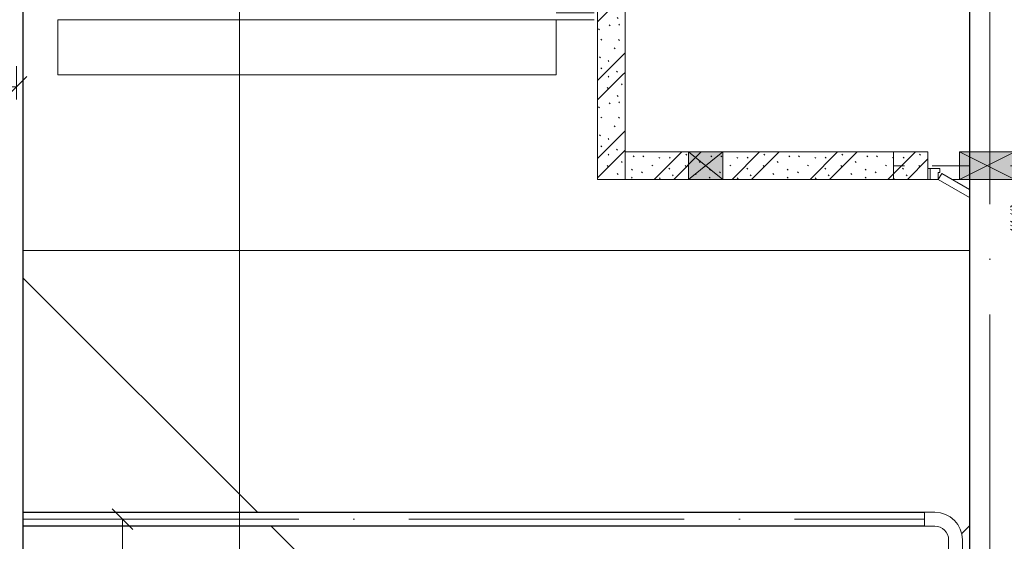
# Model space of a CAD drawing. Header units: millimetres. Extents: x -32229 to 192519, y -13689 to 125138.
# Tile 250 of 256: x 85009 to 92160, y 33039 to 36825. Entities that reach past the tile are written whole.
import ezdxf

# ---------------------------------------------------------------- set-up
doc = ezdxf.new("R2010")
doc.units = ezdxf.units.MM
for name, pattern in [('3_ Штрих_ 1 х 1 мм', [400, 200, -200]), ('ADSK_Линия сетки', [5000, 4000, -500, 0, -500]), ('ADSK_Осевая', [2800, 2000, -400, 0, -400])]:
    doc.linetypes.add(name, pattern=pattern)
for name, color, linetype, lineweight in [('A-____-____-DIMS', 7, 'Continuous', 9), ('A-____-____-DIMS-200', 7, 'Continuous', 9), ('A-DOOR-____-MCUT', 7, 'Continuous', 9), ('A-DOOR-____-OTLN', 7, 'Continuous', 18), ('A-DOOR-FRAM-MCUT', 7, 'Continuous', 9), ('A-FLOR-____-OTLN', 7, 'Continuous', 18), ('A-GENM-____-OTLN', 7, 'Continuous', 18), ('A-GLAZ-____-MCUT', 7, 'Continuous', 9), ('A-GLAZ-____-OTLN', 7, 'Continuous', 18), ('A-WALL-____-PATT', 7, 'Continuous', 40), ('E-CABL-TRAY-CNTR', 7, 'ADSK_Осевая', 18), ('E-CABL-TRAY-OTLN', 7, 'Continuous', 18), ('I-WALL-____-MCUT', 7, 'Continuous', 40), ('S-BEAM-____-OTLN', 7, 'Continuous', 18), ('S-COLS-____-MCUT', 7, 'Continuous', 40), ('S-GRID-____-OTLN', 7, 'Continuous', 9)]:
    doc.layers.add(name, color=color, linetype=linetype, lineweight=lineweight)
doc.styles.add('GOST Common_4', font='GOST_Common.ttf', dxfattribs={"width": 0.9, "height": 250})
doc.dimstyles.new('ГОСТ_2_5_мм2', dxfattribs={"dimscale": 304.8, "dimtxt": 251.428749, "dimasz": 0.492126, "dimexe": 0.492126, "dimexo": 0.656168, "dimgap": 0.098425, "dimtad": 1, "dimdec": 0, "dimdsep": 46, "dimtxsty": 'GOST Common_4', "dimblk1": 'OBLIQUE', "dimblk2": 'OBLIQUE', "dimsah": 1, "dimcen": 0.09, "dimazin": 2, "dimtfac": 1, "dimtdec": 4, "dimtix": 1, "dimtmove": 0, "dimatfit": 3, "dimfxl": 1, "dimtvp": 1, "dimtolj": 1, "dimtzin": 0, "dimarcsym": 2})
pattern_1 = [(135, (300.56, 377.28), (-565.6854, 6e-14), [10, -790]), (135, (349.8, 474.73), (-565.6854, 6e-14), [10, -790]), (135, (423.93, 473.06), (-565.6854, 6e-14), [10, -790]), (135, (229.92, 447.9), (-565.6854, 6e-14), [10, -790]), (135, (155.08, 447.9), (-565.6854, 6e-14), [10, -790]), (135, (114.9, 369.03), (-565.6854, 6e-14), [10, -790]), (135, (132.43, 285.8), (-565.6854, 6e-14), [10, -790]), (135, (214.66, 322), (-565.6854, 6e-14), [10, -790]), (135, (198.16, 261.88), (-565.6854, 6e-14), [10, -790]), (135, (45.2, 272.9), (-565.6854, 6e-14), [10, -790]), (135, (42.32, 336.16), (-565.6854, 6e-14), [10, -790]), (135, (92.26, 192.24), (-565.6854, 6e-14), [10, -790]), (135, (7.07, 149.2), (-565.6854, 6e-14), [10, -790]), (135, (80.6, 95.1), (-565.6854, 6e-14), [10, -790]), (135, (79.53, 36.94), (-565.6854, 6e-14), [10, -790]), (135, (153.87, 74.56), (-565.6854, 6e-14), [10, -790]), (135, (228.35, 124.8), (-565.6854, 6e-14), [10, -790]), (135, (279.75, 180.4), (-565.6854, 6e-14), [10, -790]), (135, (282.9, 31.63), (-565.6854, 6e-14), [10, -790]), (135, (377.38, 53.45), (-565.6854, 6e-14), [10, -790]), (135, (352.28, 102.7), (-565.6854, 6e-14), [10, -790]), (135, (354.05, 0), (-565.6854, 6e-14), [10, -790]), (135, (553.23, 16.45), (-565.6854, 6e-14), [10, -790]), (135, (542.38, 63.45), (-565.6854, 6e-14), [10, -790]), (135, (536.58, 239.3), (-565.6854, 6e-14), [10, -790]), (135, (475.85, 203.9), (-565.6854, 6e-14), [10, -790]), (135, (475.85, 316.54), (-565.6854, 6e-14), [10, -790]), (135, (520.8, 408.7), (-565.6854, 6e-14), [10, -790]), (135, (551.1, 470.8), (-565.6854, 6e-14), [10, -790]), (135, (235.25, 537.93), (-565.6854, 6e-14), [10, -790]), (135, (407.25, 547.65), (-565.6854, 6e-14), [10, -790]), (135, (94.5, 558.6), (-565.6854, 6e-14), [10, -790]), (135, (46.4, 532.3), (-565.6854, 6e-14), [10, -790]), (135, (85.56, 465.04), (-565.6854, 6e-14), [10, -790]), (135, (355.53, 181.14), (-565.6854, 6e-14), [10, -790]), (135, (362.23, 243.6), (-565.6854, 6e-14), [10, -790]), (135, (413.45, 344.1), (-565.6854, 6e-14), [10, -790]), (135, (286.3, 273.25), (-565.6854, 6e-14), [10, -790]), (135, (423.02, 263.72), (-565.6854, 6e-14), [10, -790]), (135, (162.94, 190.2), (-565.6854, 6e-14), [10, -790]), (135, (470.25, 120.93), (-565.6854, 6e-14), [10, -790]), (135, (484.48, 9.78), (-565.6854, 6e-14), [10, -790]), (45, (0, 212.13), (-565.6854, 0), []), (45, (212.13, 0), (-565.6854, 0), []), (45, (353.55, 0), (-565.6854, 0), []), (45, (0, 353.55), (-565.6854, 0), [])]

# ---------------------------------------------------------------- blocks, each defined once
blk = doc.blocks.new('АР_Дверь двупольная - 1600х2100h_725_725__техн_-4825154--01 ЭЛ')
at = {"layer": 'A-DOOR-____-MCUT', "color": 253, "lineweight": 13, "true_color": 0xaaaaaa}
for p, q in [((-725, 100), (-97.1, 462.5)), ((-97.1, 462.5), (-72.1, 419.2)), ((97.1, 462.5), (72.1, 419.2)), ((199.6, 403.3), (97.1, 462.5)), ((-72.1, 419.2), (-625, 100)), ((72.1, 419.2), (199.6, 345.6)), ((725, 100), (499.6, 230.1)), ((499.6, 172.4), (700, 56.7)), ((-700, 56.7), (-725, 100)), ((-625, 100), (-700, 56.7)), ((700, 56.7), (725, 100))]:
    blk.add_line(p, q, dxfattribs=at)
at = {"layer": 'A-DOOR-____-OTLN', "color": 253, "lineweight": 5, "true_color": 0xaaaaaa}
for p, q in [((-269.4, 420.8), (-180.6, 472.1)), ((-256.9, 399.2), (-168.1, 450.4)), ((-122.8, 456.9), (-166.1, 431.9)), ((-166.1, 431.9), (-162.1, 425)), ((-155.3, 438.2), (-161.3, 448.6)), ((-133.6, 450.7), (-139.6, 461.1)), ((-118.8, 450), (-122.8, 456.9)), ((118.8, 450), (122.8, 456.9)), ((122.8, 456.9), (166.1, 431.9)), ((133.6, 450.7), (139.6, 461.1)), ((155.3, 438.2), (161.3, 448.6)), ((166.1, 431.9), (162.1, 425)), ((199.6, 432.2), (168.1, 450.4)), ((199.6, 461), (180.6, 472.1)), ((-256.9, 399.2), (-269.4, 420.8)), ((-206.9, 312.5), (-118.1, 363.8)), ((-133.1, 374.8), (-137.1, 381.7)), ((-89.8, 399.8), (-133.1, 374.8)), ((-122.3, 381), (-116.3, 370.6)), ((-100.6, 393.5), (-94.6, 383.1)), ((-93.8, 406.7), (-89.8, 399.8)), ((93.8, 406.7), (89.8, 399.8)), ((89.8, 399.8), (133.1, 374.8)), ((100.6, 393.5), (94.6, 383.1)), ((122.3, 381), (116.3, 370.6)), ((199.6, 316.7), (118.1, 363.8)), ((133.1, 374.8), (137.1, 381.7)), ((-206.9, 312.5), (-194.4, 290.9)), ((-194.4, 290.9), (-105.6, 342.2)), ((194.4, 290.9), (105.6, 342.2)), ((199.6, 300.1), (194.4, 290.9))]:
    blk.add_line(p, q, dxfattribs=at)
for centre, radius, start, end in [((-165.6, 446.1), 30, 30, 120), ((-165.6, 446.1), 4.99, 30, 120), ((-725, 100), 725, 0, 30), ((725, 100), 725, 150, 180), ((165.6, 446.1), 30, 60, 150), ((165.6, 446.1), 4.99, 60, 150), ((-120.6, 368.1), 4.99, 300, 30), ((-120.6, 368.1), 30, 300, 30), ((120.6, 368.1), 30, 150, 240), ((120.6, 368.1), 4.99, 150, 240)]:
    blk.add_arc(centre, radius, start, end, dxfattribs=at)
at = {"layer": 'A-DOOR-FRAM-MCUT', "color": 253, "lineweight": 13, "true_color": 0xaaaaaa}
for p, q in [((-785, 100), (-800, 100)), ((-785, 100), (-740, 100)), ((-785, 20), (-785, 100)), ((-740, 100), (-725, 100)), ((-725, 100), (-725, 50)), ((785, 100), (725, 100)), ((725, 100), (725, 50)), ((785, 20), (785, 100)), ((785, 100), (800, 100)), ((-785, 20), (-800, 20)), ((-740, 20), (-785, 20)), ((-715, 20), (-740, 20)), ((-725, 50), (-715, 50)), ((-715, 50), (-715, 20)), ((725, 50), (715, 50)), ((715, 50), (715, 20)), ((715, 20), (785, 20)), ((785, 20), (800, 20))]:
    blk.add_line(p, q, dxfattribs=at)
blk = doc.blocks.new('АР_Отверстие прямоугольное - ОВВ-5306553--01 ЭЛ')
at = {"layer": 'A-GLAZ-____-OTLN', "lineweight": 13, "true_color": 0xf0f0f0}
blk.add_hatch(color=7, dxfattribs=at).paths.add_polyline_path([(250, -100), (250, 100), (0, 100), (0, -100)])
at = {"layer": 'A-GLAZ-____-MCUT', "color": 253, "lineweight": 13, "true_color": 0xaaaaaa}
for p, q in [((0, 100), (0, -100)), ((250, 100), (250, -100))]:
    blk.add_line(p, q, dxfattribs=at)
at = {"layer": 'A-GLAZ-____-OTLN', "color": 253, "lineweight": 5, "true_color": 0xaaaaaa}
for p, q in [((250, 100), (0, -100)), ((0, 100), (250, -100))]:
    blk.add_line(p, q, dxfattribs=at)
at = {"layer": 'A-GLAZ-____-OTLN', "color": 253, "lineweight": 13, "true_color": 0xaaaaaa}
for p, q in [((250, 100), (0, 100)), ((0, 100), (0, -100)), ((250, -100), (250, 100)), ((0, -100), (250, -100))]:
    blk.add_line(p, q, dxfattribs=at)
blk = doc.blocks.new('АР-Заполнение деф_ шва - Д_ш_-4665804--01 ЭЛ')
at = {"layer": 'A-GENM-____-OTLN', "color": 253, "lineweight": 13, "true_color": 0xaaaaaa}
for p, q in [((0, 25), (275, 25)), ((0, -25), (275, -25))]:
    blk.add_line(p, q, dxfattribs=at)
blk = doc.blocks.new('АР_Перемычка - 200_Уx2_75x5__250-250-7318092--01 ЭЛ')
at = {"layer": 'S-BEAM-____-OTLN', "color": 9, "linetype": '3_ Штрих_ 1 х 1 мм', "lineweight": 15, "true_color": 0xc4c4c4}
for p, q in [((-1050, 100), (-1050, -100)), ((1050, 100), (1050, -100)), ((-1050, 0), (-740, 0)), ((-740, 0), (80, 0)), ((80, 0), (170, 0)), ((170, 0), (199.6, 0)), ((499.6, 0), (570, 0)), ((570, 0), (1050, 0))]:
    blk.add_line(p, q, dxfattribs=at)
blk = doc.blocks.new('АР_Отверстие прямоугольное - ЭОМ-6341059--01 ЭЛ')
at = {"layer": 'A-GLAZ-____-OTLN', "lineweight": 13, "true_color": 0xf0f0f0}
blk.add_hatch(color=7, dxfattribs=at).paths.add_polyline_path([(325, -100), (325, 100), (-75, 100), (-75, -100)])
at = {"layer": 'A-GLAZ-____-MCUT', "color": 253, "lineweight": 13, "true_color": 0xaaaaaa}
for p, q in [((-75, 100), (-75, -100)), ((325, 100), (325, -100))]:
    blk.add_line(p, q, dxfattribs=at)
at = {"layer": 'A-GLAZ-____-OTLN', "color": 253, "lineweight": 5, "true_color": 0xaaaaaa}
for p, q in [((325, 100), (-75, -100)), ((-75, 100), (325, -100))]:
    blk.add_line(p, q, dxfattribs=at)
at = {"layer": 'A-GLAZ-____-OTLN', "color": 253, "lineweight": 13, "true_color": 0xaaaaaa}
for p, q in [((325, 100), (-75, 100)), ((-75, 100), (-75, -100)), ((325, -100), (325, 100)), ((-75, -100), (325, -100))]:
    blk.add_line(p, q, dxfattribs=at)
blk = doc.blocks.new('Наметкина 10_РД_АР_П_отсоединено_rvt-1--01 ЭЛ')
at = {"layer": 'A-WALL-____-PATT', "lineweight": 5, "true_color": 0xaaaaaa}
h = blk.add_hatch(dxfattribs=at)
h.set_pattern_fill('FP_6', color=253, style=0, pattern_type=2)
h.set_pattern_definition(pattern_1)
h.paths.add_polyline_path([(89405.3, 36425), (89405.3, 39650), (89205.3, 39650), (89205.3, 36425)])
h = blk.add_hatch(dxfattribs=at)
h.set_pattern_fill('FP_6', color=253, style=0, pattern_type=2)
h.set_pattern_definition(pattern_1)
h.paths.add_polyline_path([(89405.3, 35665), (89405.3, 36425), (89205.3, 36425), (89205.3, 35665)])
h = blk.add_hatch(dxfattribs=at)
h.set_pattern_fill('FP_6', color=253, style=0, pattern_type=2)
h.set_pattern_definition(pattern_1)
h.paths.add_polyline_path([(93925.3, 35665), (94705.3, 35665), (94705.3, 35865), (93205.3, 35865), (93205.3, 35665)])
h.paths.add_polyline_path([(91605.3, 35665), (91605.3, 35865), (89405.3, 35865), (89405.3, 35665), (90115.3, 35665)])
at = {"layer": 'A-FLOR-____-OTLN', "color": 253, "lineweight": 13, "true_color": 0xaaaaaa}
for p, q in [((91605.3, 35665), (91620.3, 35665)), ((91620.3, 35665), (91605.3, 35665)), ((91780.3, 35665), (91835.3, 35665)), ((91835.3, 35665), (91780.3, 35665)), ((91835.3, 35665), (91905.6, 35665)), ((91905.6, 35665), (91835.3, 35665)), ((85035.8, 35150), (89205.3, 35150)), ((85035.8, 35150), (91905.6, 35150)), ((89205.3, 35150), (91905.6, 35150)), ((86735.4, 33249.9), (85035.8, 34949.5)), ((87235.3, 32750), (86835.4, 33149.9)), ((91905.6, 33150.4), (91850.1, 33094.8))]:
    blk.add_line(p, q, dxfattribs=at)
at = {"layer": 'I-WALL-____-MCUT', "color": 253, "lineweight": 13, "true_color": 0xaaaaaa}
for p, q in [((89205.3, 37285), (89205.3, 36425)), ((89405.3, 36425), (89405.3, 37285)), ((89205.3, 36425), (89205.3, 35665)), ((89405.3, 35665), (89405.3, 36425)), ((89865.3, 35865), (89405.3, 35865)), ((89405.3, 35865), (89405.3, 35665)), ((90115.3, 35865), (89865.3, 35865)), ((91605.3, 35865), (90115.3, 35865)), ((91605.3, 35665), (91605.3, 35865)), ((89205.3, 35665), (89405.3, 35665)), ((89405.3, 35665), (89865.3, 35665)), ((89865.3, 35665), (90115.3, 35665)), ((90115.3, 35665), (91605.3, 35665))]:
    blk.add_line(p, q, dxfattribs=at)
at = {"layer": 'S-COLS-____-MCUT', "color": 253, "lineweight": 15, "true_color": 0xaaaaaa}
for p, q in [((88905.3, 36825), (85285.3, 36825)), ((85285.3, 36825), (85285.3, 36425)), ((88905.3, 36425), (88905.3, 36825)), ((85285.3, 36425), (88905.3, 36425))]:
    blk.add_line(p, q, dxfattribs=at)
at = {"layer": 'A-DOOR-____-OTLN', "color": 253, "lineweight": 13, "true_color": 0xaaaaaa, "rotation": 180}
blk.add_blockref('АР_Дверь двупольная - 1600х2100h_725_725__техн_-4825154--01 ЭЛ', (92405.3, 35765), dxfattribs=at)
at = {"layer": 'A-GENM-____-OTLN', "color": 253, "lineweight": 13, "true_color": 0xaaaaaa}
blk.add_blockref('АР-Заполнение деф_ шва - Д_ш_-4665804--01 ЭЛ', (88905.3, 36850), dxfattribs=at)
at = {"layer": 'A-GLAZ-____-OTLN', "color": 253, "lineweight": 13, "true_color": 0xaaaaaa}
for name, p in [('АР_Отверстие прямоугольное - ОВВ-5306553--01 ЭЛ', (89865.3, 35765)), ('АР_Отверстие прямоугольное - ЭОМ-6341059--01 ЭЛ', (91910.3, 35765))]:
    blk.add_blockref(name, p, dxfattribs=at)
at = {"layer": 'S-BEAM-____-OTLN', "color": 253, "lineweight": 13, "true_color": 0xaaaaaa, "rotation": 180}
blk.add_blockref('АР_Перемычка - 200_Уx2_75x5__250-250-7318092--01 ЭЛ', (92405.3, 35765), dxfattribs=at)
blk = doc.blocks.new('M_Горизонтальный изгиб-колено для канального - Стандартное-1473406--01 ЭЛ')
at = {"layer": 'E-CABL-TRAY-OTLN', "color": 150, "true_color": 0x0080ff}
for p, q in [((50, 225), (-50, 225)), ((-50, 225), (-50, 150)), ((50, 150), (50, 225)), ((-225, -50), (-225, 50)), ((-225, 50), (-150, 50)), ((-150, -50), (-225, -50))]:
    blk.add_line(p, q, dxfattribs=at)
for radius, end in [(200, 360), (100, 0)]:
    blk.add_arc((-150, 150), radius, 270, end, dxfattribs=at)
blk = doc.blocks.new('DIMBLOCK62--01 ЭЛ')
at = {"layer": 'A-____-____-DIMS-200'}
for p, q in [((85756, 33199.9), (85681, 33274.9)), ((85849.9, 33199.9), (85606, 33199.9)), ((85756, 30150), (85756, 33199.9)), ((85756, 33199.9), (85831, 33124.9)), ((85756, 33199.9), (85849.9, 33199.9)), ((85756, 30150), (85681, 30225)), ((85849.9, 30150), (85606, 30150)), ((85756, 30150), (85831, 30075)), ((85756, 30150), (85849.9, 30150))]:
    blk.add_line(p, q, dxfattribs=at)
at = {"layer": 'A-____-____-DIMS-200', "color": 0, "insert": (85399.3, 31359.6), "char_height": 250, "width": 756.843, "attachment_point": 1, "rotation": 90, "line_spacing_factor": 1.022761, "style": 'GOST Common_4'}
blk.add_mtext('3050', dxfattribs=at)
blk = doc.blocks.new('_Oblique')
at = {"color": 0, "linetype": 'ByBlock', "lineweight": -2}
blk.add_line((-0.5, -0.5), (0.5, 0.5), dxfattribs=at)
blk = doc.blocks.new('DIMBLOCK108--01 ЭЛ')
at = {"layer": 'A-____-____-DIMS-200'}
for p, q in [((84035.3, 36244.7), (84035.3, 36488.6)), ((84985.8, 36244.7), (84985.8, 36488.6)), ((84035.3, 36338.6), (84110.3, 36413.6)), ((84985.8, 36338.6), (85060.8, 36413.6)), ((84035.3, 36338.6), (83960.3, 36263.6)), ((84035.3, 36338.6), (84985.8, 36338.6)), ((84035.3, 36338.6), (84035.3, 36244.7)), ((84985.8, 36338.6), (84910.8, 36263.6)), ((84985.8, 36338.6), (84985.8, 36244.7))]:
    blk.add_line(p, q, dxfattribs=at)
at = {"layer": 'A-____-____-DIMS-200', "color": 0, "insert": (84274, 36695.4), "char_height": 250, "width": 567.632, "attachment_point": 1, "line_spacing_factor": 1.022761, "style": 'GOST Common_4'}
blk.add_mtext('950', dxfattribs=at)

msp = doc.modelspace()

# ---------------------------------------------------------------- linework, layer by layer
at = {"layer": 'E-CABL-TRAY-CNTR', "color": 1, "true_color": 0xff0000}
msp.add_line((92055.6, 48686.8), (92055.6, 29229), dxfattribs=at)
at = {"layer": 'E-CABL-TRAY-CNTR', "color": 150, "true_color": 0x0080ff}
msp.add_line((85035.8, 33199.9), (91580.3, 33199.9), dxfattribs=at)
at = {"layer": 'E-CABL-TRAY-OTLN', "color": 1, "true_color": 0xff0000}
for p, q in [((91905.6, 48686.8), (91905.6, 29229)), ((91908.2, 48686.8), (91908.2, 29229))]:
    msp.add_line(p, q, dxfattribs=at)
at = {"layer": 'E-CABL-TRAY-OTLN', "color": 94, "true_color": 0x009f00}
for p, q in [((85033.2, 30774.9), (85033.2, 37090.4)), ((85035.8, 30774.9), (85035.8, 37090.4))]:
    msp.add_line(p, q, dxfattribs=at)
at = {"layer": 'E-CABL-TRAY-OTLN', "color": 150, "true_color": 0x0080ff}
for p, q in [((85035.8, 33249.9), (91580.3, 33249.9)), ((91580.3, 33249.9), (91580.3, 33247.4)), ((85035.8, 33247.4), (91580.3, 33247.4)), ((85035.8, 33152.4), (91580.3, 33152.4)), ((85035.8, 33149.9), (91580.3, 33149.9)), ((91580.3, 33152.4), (91580.3, 33149.9))]:
    msp.add_line(p, q, dxfattribs=at)
at = {"layer": 'S-GRID-____-OTLN', "color": 253, "linetype": 'ADSK_Линия сетки', "true_color": 0xaaaaaa}
msp.add_line((86605.3, -12088.9), (86605.3, 125138.4), dxfattribs=at)

# ---------------------------------------------------------------- block references
at = {"lineweight": 5}
msp.add_blockref('Наметкина 10_РД_АР_П_отсоединено_rvt-1--01 ЭЛ', (0, 0), dxfattribs=at)
at = {"layer": 'E-CABL-TRAY-OTLN', "color": 150, "true_color": 0x0080ff, "rotation": 90}
msp.add_blockref('M_Горизонтальный изгиб-колено для канального - Стандартное-1473406--01 ЭЛ', (91805.3, 33199.9), dxfattribs=at)

# ---------------------------------------------------------------- dimensions: what is measured, and where the dimension line sits
at = {"layer": 'A-____-____-DIMS'}
dim = msp.add_linear_dim(base=(84985.7692, 36338.6471), p1=(84035.2942, 36444.7131), p2=(84985.7692, 36444.7131), dimstyle='ГОСТ_2_5_мм2', override={"dimpost": '<>', "dimfxl": 950.47497}, dxfattribs=at)
dim.commit()
dim.dimension.update_dxf_attribs({"geometry": 'DIMBLOCK108--01 ЭЛ', "text_midpoint": (84510.5317, 36493.6471)})
dim = msp.add_linear_dim(base=(85756, 33199.9), p1=(85649.9, 30150), p2=(85649.9, 33199.9), angle=90, dimstyle='ГОСТ_2_5_мм2', override={"dimpost": '<>', "dimfxl": 3049.890997}, dxfattribs=at)
dim.commit()
dim.dimension.update_dxf_attribs({"geometry": 'DIMBLOCK62--01 ЭЛ', "text_midpoint": (85601, 31675)})

doc.saveas('drawing.dxf')
